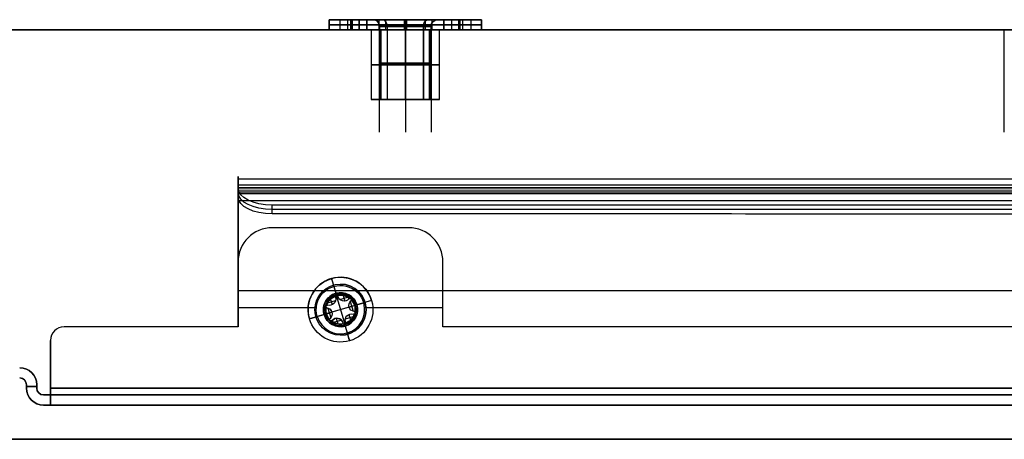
# Model space of a CAD drawing. Header units: millimetres. Extents: x -368 to 368, y -356 to 344.
# Tile 233 of 256: x 43 to 187, y -356 to -294. Entities that reach past the tile are written whole.
import ezdxf

# ---------------------------------------------------------------- set-up
doc = ezdxf.new("R2010")
doc.units = ezdxf.units.MM
doc.layers.add('Livello 01', color=7, linetype='Continuous')

# ---------------------------------------------------------------- blocks, each defined once
blk = doc.blocks.new('VTM05X25BTINO_M5X30')
at = {"layer": 'Livello 01', "color": 253, "true_color": 0xa59e96}
for p, q in [((0, 4.75, -3.7), (0, 4.75, -1.2)), ((0, 2.5, -3.7), (0, 4.75, -3.7)), ((0, 2.31), (0, 3.55)), ((-1.5, 1.49, -0.2), (-0.32, 1.49, -0.2)), ((-0.96, 1.03, -0.2), (-0.96, 1.89, -0.2)), ((-0.01, -2.21, -2), (-0.01, 2.21, -2)), ((0, 2.5, -28.4), (0, 2.5, -3.7)), ((0, 2.2, -28.7), (0, 2.5, -28.4)), ((0, 2.21, -0.1), (0, 2.31)), ((0, 2.21, -2), (0, 2.21, -0.1)), ((0, -2.2, -28.7), (0, 2.2, -28.7)), ((0.21, 1.92, -2), (0.21, 1.92, -0.2)), ((0.32, 1.48, -0.2), (1.51, 1.48, -0.2)), ((0.95, 1.03, -0.2), (0.95, 1.89, -0.2)), ((-2.5, 0, -3.7), (-4.75, 0, -3.7)), ((-3.55, 0), (-2.32, 0)), ((2.2, 0, -28.7), (-2.2, 0, -28.7)), ((-2.11, 0, -0.2), (-1.31, 0, -0.2)), ((-1.95, 1, -2), (-1.95, 1, -0.13)), ((-1.74, 1.21, -2), (-1.74, 1.21, -0.2)), ((-1.71, -0.75, -0.2), (-1.71, 0.75, -0.2)), ((-1.11, 1.02, -2), (-1.11, 1.02, -0.2)), ((1.11, 1.02, -2), (1.11, 1.02, -0.2)), ((1.71, -0.75, -0.2), (1.71, 0.75, -0.2)), ((1.74, 1.21, -2), (1.74, 1.21, -0.2)), ((2.31, 0), (3.55, 0)), ((4.75, 0, -3.7), (2.5, 0, -3.7)), ((-1.95, -1, -2), (-1.95, -1, -0.13)), ((-1.74, -1.21, -2), (-1.74, -1.21, -0.2)), ((1.31, 0, -2), (-1.31, 0, -2)), ((-1.11, -1.02, -2), (-1.11, -1.02, -0.2)), ((-0.96, -1.89, -0.2), (-0.96, -1.03, -0.2)), ((0.95, -1.89, -0.2), (0.95, -1.03, -0.2)), ((1.11, -1.02, -2), (1.11, -1.02, -0.2)), ((1.31, 0, -0.2), (2.11, 0, -0.2)), ((1.31, 0, -2), (1.31, 0, -0.2)), ((1.74, -1.21, -2), (1.74, -1.21, -0.2)), ((-1.5, -1.49, -0.2), (-0.32, -1.49, -0.2)), ((0, -2.2, -28.7), (0, -2.5, -28.4)), ((0, -2.22, -2), (0, -2.22, -0.1)), ((0, -2.22, -0.1), (0, -2.32)), ((0, -3.55), (0, -2.32)), ((0, -4.75, -3.7), (0, -2.5, -3.7)), ((0, -2.5, -28.4), (0, -2.5, -3.7)), ((0.21, -1.92, -2), (0.21, -1.92, -0.2)), ((0.32, -1.48, -0.2), (1.51, -1.48, -0.2)), ((0, -4.75, -3.7), (0, -4.75, -1.2))]:
    blk.add_line(p, q, dxfattribs=at)
for centre, radius, start, end in [((0, 0, -1.2), 4.75, 0, 180), ((0, 0, -3.7), 4.75, 0, 180), ((0, 0, -2.45), 4.75, 0, 180), ((0, 0, -28.4), 2.5, 0, 180), ((0, 0, -16.05), 2.5, 0, 180), ((0, 0, -28.7), 2.2, 0, 180), ((0, 0, -0.2), 2.12, 94.9724, 145.0276), ((-1.11, 1.92, -2), 0.901, 235.152, 0), ((-1.11, 1.92, -1.1), 0.901, 235.152, 0), ((0, 2.01, -2), 0.21, 0, 180), ((0, 2.01, -1.05), 0.21, 0, 180), ((0, 2.01, -2), 0.21, 180, 186), ((0, 2.01, -1.1), 0.21, 180, 186), ((-1.11, 1.92, -2), 0.901, 360, 4.1495), ((-1.11, 1.92, -0.2), 0.901, 360, 4.1495), ((-1.11, 1.92, -1.1), 0.901, 0, 4.1495), ((0, 0, -0.2), 2.11, 34.9724, 85.0276), ((0, 2.01, -1.1), 0.21, 357.0041, 0), ((1.11, 1.92, -0.2), 0.901, 175.152, 304.1495), ((1.11, 1.92, -2), 0.901, 175.152, 304.1495), ((1.11, 1.92, -1.1), 0.901, 175.152, 304.1495), ((0, 0, -1.2), 4.75, 180, 0), ((0, 0, -2.45), 4.75, 180, 0), ((0, 0), 3.55, 180, 0), ((0, 0, -3.7), 2.5, 180, 0), ((0, 0, -16.05), 2.5, 180, 0), ((0, 0, -0.2), 2.12, 154.9724, 180), ((-1.74, 1, -1.05), 0.21, 57.0041, 246), ((-2.22, 0, -2), 0.901, 0, 64.1495), ((-2.22, 0, -0.2), 0.901, 0, 64.1495), ((-2.22, 0, -1.1), 0.901, 0, 64.1495), ((2.21, 0, -0.2), 0.901, 115.1523, 244.848), ((2.21, 0, -2), 0.901, 115.1523, 244.848), ((2.21, 0, -1.1), 0.901, 115.1523, 244.848), ((1.74, 1, -2), 0.21, 0, 126), ((1.74, 1, -1.05), 0.21, 0, 126), ((1.74, 1, -1.06), 0.21, 297.0029, 0), ((0, 0, -0.2), 2.12, 360, 25.0276), ((0, 0, -0.2), 2.11, 334.9724, 0), ((0, 0, -0.2), 2.11, 180, 205.0276), ((-1.74, -1, -1.05), 0.21, 117.0041, 302.9959), ((-2.22, 0, -2), 0.901, 295.152, 0), ((-2.22, 0, -1.1), 0.901, 295.152, 0), ((0, 0, -0.2), 2.11, 214.9724, 265.0276), ((-1.11, -1.92, -2), 0.901, 360, 124.848), ((-1.11, -1.92, -0.2), 0.901, 0, 124.848), ((-1.11, -1.92, -1.1), 0.901, 0, 124.848), ((0, 0, -0.2), 2.12, 274.9724, 325.0276), ((1.11, -1.92, -0.2), 0.901, 55.8505, 184.848), ((1.11, -1.92, -2), 0.901, 55.8505, 184.848), ((1.11, -1.92, -1.1), 0.901, 55.8505, 184.848), ((1.74, -1, -1.05), 0.21, 234, 0), ((1.74, -1, -2), 0.21, 0, 62.9959), ((1.74, -1, -1.06), 0.21, 0, 62.9959), ((-1.11, -1.92, -2), 0.901, 355.8505, 0), ((-1.11, -1.92, -1.1), 0.901, 355.8505, 0), ((0, -2.01, -1.1), 0.21, 174, 180), ((0, -2.01, -2), 0.21, 180, 0), ((0, -2.01, -1.05), 0.21, 180, 0), ((0, -2.01, -2), 0.21, 360, 2.9959), ((0, -2.01, -1.1), 0.21, 0, 2.9959)]:
    blk.add_arc(centre, radius, start, end, dxfattribs=at)
at = {"layer": 'Livello 01', "color": 253, "true_color": 0xa59e96, "extrusion": (1, 0, 0)}
blk.add_arc((3.55, -1.2), 1.2, 0, 90, dxfattribs=at)
at = {"layer": 'Livello 01', "color": 253, "true_color": 0xa59e96, "extrusion": (0, 0, -1)}
for centre, radius, start, end in [((0, 0), 3.55, 0, 180), ((0, 0, 3.7), 2.5, 0, 180), ((0, 0), 2.31, 0, 180), ((1.11, 1.92, 0.2), 0.901, 180, 304.848), ((0, 2.01, 0.2), 0.21, 360, 29.0107), ((0, 2.01, 0.2), 0.21, 354, 360), ((0, 2.01, 0.2), 0.21, 150.9893, 180), ((0, 2.01, 2), 0.21, 180, 182.9959), ((0, 2.01, 0.2), 0.21, 180, 182.9959), ((0, 0, 3.7), 4.75, 180, 0), ((0, 0, 28.4), 2.5, 180, 0), ((0, 0), 2.31, 180, 0), ((0, 0, 28.7), 2.2, 180, 0), ((1.74, 1, 2), 0.21, 294, 122.9959), ((1.74, 1, 0.2), 0.21, 294, 329.0107), ((1.74, 1, 0.2), 0.21, 90.9893, 122.9959), ((-1.74, 1, 0.2), 0.21, 54, 89.0107), ((-1.74, 1, 2), 0.21, 180, 242.9971), ((-1.74, 1, 0.2), 0.21, 210.9893, 242.9971), ((1.74, -1, 2), 0.21, 237.0041, 62.9959), ((1.74, -1, 0.2), 0.21, 30.9893, 62.9959), ((2.21, 0, 0.2), 0.901, 180, 244.848), ((1.74, -1, 0.2), 0.21, 237.0041, 269.0107), ((-1.74, -1, 2), 0.21, 180, 306), ((-1.74, -1, 0.2), 0.21, 270.9893, 306), ((-1.74, -1, 0.2), 0.21, 117.0041, 149.0107), ((1.11, -1.92, 0.2), 0.901, 180, 184.1495), ((0, -2.01, 2), 0.21, 360, 6), ((0, -2.01, 0.2), 0.21, 360, 6), ((0, -2.01, 0.2), 0.21, 330.9893, 0), ((0, -2.01, 0.2), 0.21, 180, 209.0107), ((0, -2.01, 0.2), 0.21, 177.0041, 180)]:
    blk.add_arc(centre, radius, start, end, dxfattribs=at)
at = {"layer": 'Livello 01', "color": 253, "true_color": 0xa59e96, "extrusion": (0, -1, 0)}
blk.add_arc((3.55, -1.2), 1.2, 0, 90, dxfattribs=at)
at = {"layer": 'Livello 01', "color": 253, "true_color": 0xa59e96, "extrusion": (0, 1, 0)}
blk.add_arc((3.55, -1.2), 1.2, 360, 90, dxfattribs=at)
at = {"layer": 'Livello 01', "color": 253, "true_color": 0xa59e96, "extrusion": (-1, 0, 0)}
blk.add_arc((3.55, -1.2), 1.2, 0, 90, dxfattribs=at)
at = {"layer": 'Livello 01', "color": 253, "true_color": 0xa59e96}
for points, degree in [([(-0.21, 2.01, -0.2), (-0.21, 2.01, -2)], 1), ([(-0.21, 1.98, -2), (-0.21, 1.98, -0.2)], 1), ([(-0.21, 1.92, -2), (-0.21, 1.92, -0.2)], 1), ([(0.21, 2.01, -0.2), (0.21, 2.01, -2)], 1), ([(0.21, 1.99, -0.2), (0.21, 1.99, -2)], 1), ([(-4.75, 0, -3.7), (-4.75, 0, -1.2)], 1), ([(-2.5, 0, -28.4), (-2.5, 0, -3.7)], 1), ([(-2.2, 0, -28.7), (-2.5, 0, -28.4)], 1), ([(-2.32, 0), (-2.11, 0, -0.2)], 1), ([(-1.82, 0.81, -2), (-1.82, 0.81, -0.2)], 1), ([(-1.62, 1.18, -0.2), (-1.62, 1.18, -2)], 1), ([(1.61, 1.17, -2), (1.61, 1.17, -0.2)], 1), ([(1.83, 0.82, -0.2), (1.83, 0.82, -2)], 1), ([(1.92, 0.89, -0.2), (1.93, 0.92, -0.17), (1.95, 0.96, -0.14), (1.95, 1, -0.13)], 3), ([(1.95, 1, -0.13), (1.95, 1, -2)], 1), ([(2.11, 0, -0.2), (2.31, 0)], 1), ([(2.5, 0, -28.4), (2.2, 0, -28.7)], 1), ([(2.5, 0, -3.7), (2.5, 0, -28.4)], 1), ([(4.75, 0, -1.2), (4.75, 0, -3.7)], 1), ([(-1.83, -0.82, -0.2), (-1.83, -0.82, -2)], 1), ([(-1.62, -1.18, -2), (-1.62, -1.18, -0.2)], 1), ([(-1.31, 0, -2), (-1.31, 0, -0.2)], 1), ([(1.61, -1.17, -0.2), (1.61, -1.17, -2)], 1), ([(1.83, -0.82, -2), (1.83, -0.82, -0.2)], 1), ([(1.92, -0.89, -0.2), (1.93, -0.92, -0.17), (1.95, -0.96, -0.14), (1.95, -1, -0.13)], 3), ([(1.95, -1, -0.13), (1.95, -1, -2)], 1), ([(-0.21, -1.92, -2), (-0.21, -1.92, -0.2)], 1), ([(-0.21, -1.98, -0.2), (-0.21, -1.98, -2)], 1), ([(-0.21, -2.01, -0.2), (-0.21, -2.01, -2)], 1), ([(0.21, -1.99, -2), (0.21, -1.99, -0.2)], 1), ([(0.21, -2.01, -2), (0.21, -2.01, -0.2)], 1)]:
    blk.add_open_spline(points, degree=degree, dxfattribs=at)
for points, knots in [([(-0.18, 2.11, -0.2), (-0.17, 2.14, -0.17), (-0.14, 2.16, -0.15), (-0.08, 2.2, -0.11), (-0.04, 2.21, -0.1), (0.04, 2.21, -0.1), (0.08, 2.2, -0.11), (0.15, 2.16, -0.15), (0.17, 2.14, -0.17), (0.18, 2.11, -0.2)], [0, 0, 0, 0, 0.1267154, 0.1267154, 0.2534307, 0.2534307, 0.3801461, 0.3801461, 0.5068615, 0.5068615, 0.5068615, 0.5068615]), ([(-1.73, 1.21, -0.2), (-1.77, 1.21, -0.17), (-1.8, 1.21, -0.15), (-1.87, 1.17, -0.11), (-1.9, 1.14, -0.1), (-1.94, 1.07, -0.1), (-1.95, 1.03, -0.11), (-1.94, 0.96, -0.15), (-1.93, 0.92, -0.17), (-1.92, 0.89, -0.2)], [-0.5068615, -0.5068615, -0.5068615, -0.5068615, -0.3801461, -0.3801461, -0.2534307, -0.2534307, -0.1267154, -0.1267154, 0, 0, 0, 0]), ([(1.73, 1.21, -0.2), (1.78, 1.21, -0.16), (1.83, 1.2, -0.13), (1.9, 1.14, -0.1), (1.92, 1.11, -0.1), (1.94, 1.06, -0.1), (1.95, 1.03, -0.11), (1.95, 1, -0.13)], [0, 0, 0, 0, 0.1850442, 0.1850442, 0.2775663, 0.2775663, 0.3700884, 0.3700884, 0.3700884, 0.3700884]), ([(-1.92, -0.89, -0.2), (-1.93, -0.92, -0.17), (-1.94, -0.95, -0.15), (-1.95, -1.03, -0.11), (-1.94, -1.07, -0.1), (-1.9, -1.14, -0.1), (-1.87, -1.17, -0.11), (-1.8, -1.21, -0.15), (-1.77, -1.21, -0.17), (-1.73, -1.21, -0.2)], [-0.5068615, -0.5068615, -0.5068615, -0.5068615, -0.3801461, -0.3801461, -0.2534307, -0.2534307, -0.1267154, -0.1267154, 0, 0, 0, 0]), ([(1.73, -1.21, -0.2), (1.76, -1.21, -0.18), (1.78, -1.21, -0.16), (1.83, -1.19, -0.13), (1.85, -1.18, -0.12), (1.9, -1.14, -0.1), (1.92, -1.12, -0.1), (1.94, -1.06, -0.1), (1.95, -1.03, -0.11), (1.95, -1, -0.13)], [-0.366543, -0.366543, -0.366543, -0.366543, -0.2749073, -0.2749073, -0.1832715, -0.1832715, -0.0916358, -0.0916358, 0, 0, 0, 0]), ([(0.18, -2.11, -0.2), (0.17, -2.14, -0.17), (0.14, -2.16, -0.15), (0.08, -2.2, -0.11), (0.04, -2.22, -0.1), (-0.04, -2.22, -0.1), (-0.08, -2.2, -0.11), (-0.15, -2.16, -0.15), (-0.17, -2.14, -0.17), (-0.18, -2.11, -0.2)], [0, 0, 0, 0, 0.1267154, 0.1267154, 0.2534307, 0.2534307, 0.3801461, 0.3801461, 0.5068615, 0.5068615, 0.5068615, 0.5068615])]:
    blk.add_open_spline(points, degree=3, knots=knots, dxfattribs=at)
blk = doc.blocks.new('MCP144A08_02')
at = {"layer": 'Livello 01', "color": 253, "true_color": 0x999999}
for p, q in [((99.5, 244.01), (99.5, 244.01, 15)), ((99.5, 236.41), (99.5, 236.41, 15)), ((99.5, -236.41), (99.5, -236.41, 15)), ((99.5, -244.01), (99.5, -244.01, 15))]:
    blk.add_line(p, q, dxfattribs=at)
for centre, radius, start, end in [((0, 0), 252, 0, 180), ((99.5, 240.21), 3.8, 0, 180), ((99.5, 240.21), 3.8, 180, 0), ((0, 0), 252, 180, 0), ((99.5, -240.21), 3.8, 0, 180), ((99.5, -240.21), 3.8, 180, 0)]:
    blk.add_arc(centre, radius, start, end, dxfattribs=at)
for points in [[(-187.25, 275), (187.25, 275)], [(187.25, 275), (352.5, 109.75)], [(187.25, 275, 15), (187.25, 275)], [(95.7, 240.21, 15), (95.7, 240.21)], [(103.3, 240.21), (103.3, 240.21, 15)], [(95.7, -240.21, 15), (95.7, -240.21)], [(103.3, -240.21), (103.3, -240.21, 15)], [(187.25, -275), (-187.25, -275)], [(187.25, -275, 15), (187.25, -275)]]:
    blk.add_open_spline(points, degree=1, dxfattribs=at)
blk = doc.blocks.new('ragno M8 x 10')
at = {"layer": 'Livello 01', "color": 254, "true_color": 0xcad1ee}
for p, q in [((0, 9.57), (0, 11.15)), ((0.75, 8), (0.75, 11.15)), ((1.5, 9.74), (1.5, 11.15)), ((0, 9.57), (1.5, 9.57)), ((0, 4.75), (0, 8)), ((0, 8, -3.88), (1.5, 8, -3.88)), ((0.75, 8, -7.77), (0.75, 8)), ((0.75, 0, 8), (0.75, 7.77, 8)), ((1.5, 5), (1.5, 8)), ((11.7, 5), (1.5, 5)), ((11.7, 3.75), (11.7, 5)), ((0, 3.88, 8), (1.5, 3.88, 8)), ((1, 3.75), (11.7, 3.75)), ((1.5, 0, 11.15), (1.5, 0, 10.47)), ((11.7, 0, 3.75), (11.7, 0, 5)), ((0, 0, 8), (0, 0, 4.75)), ((0, 0, -4.75), (0, 0, -11.15)), ((0, 0, 9.58), (1.5, 0, 9.58)), ((0, 0, -9.58), (1.5, 0, -9.58)), ((0.75, 0, 8), (0.75, 0, 11.15)), ((0.75, 0, -8), (0.75, 0, -11.15)), ((0.75, -7.77, -8), (0.75, 0, -8)), ((1.5, 0, 8), (1.5, 0, 5)), ((1.5, 0, -5), (1.5, 0, -8)), ((1.5, 0, -8), (1.5, 0, -11.15)), ((11.7, 0, -5), (11.7, 0, -3.75)), ((1.5, -3.88, -8), (0, -3.88, -8)), ((1, -3.75), (11.7, -3.75)), ((11.7, -5), (11.7, -3.75)), ((0, -8), (0, -4.75)), ((1.5, -8), (1.5, -5)), ((11.7, -5), (1.5, -5)), ((0, -8, 3.88), (1.5, -8, 3.88)), ((0.75, -11.15), (0.75, -8)), ((0.75, -8), (0.75, -8, 7.77)), ((1.5, -9.58), (0, -9.58))]:
    blk.add_line(p, q, dxfattribs=at)
at = {"layer": 'Livello 01', "color": 254, "true_color": 0xcad1ee, "extrusion": (1, 0, 0)}
for centre, radius, start, end in [((0, 0), 11.15, 360, 45.8475), ((0, 0, 1.5), 11.15, 360, 45.8475), ((0, 0), 11.15, 270, 315.8475), ((0, 0), 4.75, 270, 90), ((0, 0, 1.5), 5, 270, 90), ((0, 0, 1), 3.75, 270, 90), ((0, 0, 6.35), 3.75, 270, 90), ((0, 0, 11.7), 3.75, 270, 90), ((0, 0), 4.75, 90, 270), ((0, 0, 1), 3.75, 90, 270), ((0, 0, 1.5), 11.15, 90, 135.8475), ((0, 0, 6.35), 3.75, 90, 270), ((0, 0), 11.15, 90, 135.8475), ((0, 0), 11.15, 180, 225.8475), ((0, 0, 1.5), 11.15, 180, 225.8475)]:
    blk.add_arc(centre, radius, start, end, dxfattribs=at)
at = {"layer": 'Livello 01', "color": 254, "true_color": 0xcad1ee, "extrusion": (-1, 0, 0)}
for centre, radius, start, end in [((0, 0, -0.75), 11.15, 134.1525, 180), ((0, 0, -0.75), 11.15, 224.1525, 270), ((0, 0, -1.5), 11.15, 224.1525, 270), ((0, 0), 4.75, 90, 270), ((0, 0, -6.6), 5, 90, 270), ((0, 0, -11.7), 5, 90, 270), ((0, 0), 4.75, 270, 90), ((0, 0, -0.75), 11.15, 44.1525, 90), ((0, 0, -1.5), 5, 270, 90), ((0, 0, -6.6), 5, 270, 90), ((0, 0, -11.7), 3.75, 270, 90), ((0, 0, -11.7), 5, 270, 90), ((0, 0, -0.75), 11.15, 314.1525, 0)]:
    blk.add_arc(centre, radius, start, end, dxfattribs=at)
at = {"layer": 'Livello 01', "color": 254, "true_color": 0xcad1ee, "extrusion": (0, 0, -1)}
blk.add_arc((-1, 4.75), 1, 270, 0, dxfattribs=at)
at = {"layer": 'Livello 01', "color": 254, "true_color": 0xcad1ee, "extrusion": (0, 1, 0)}
blk.add_arc((-1, 4.75), 1, 270, 360, dxfattribs=at)
at = {"layer": 'Livello 01', "color": 254, "true_color": 0xcad1ee, "extrusion": (0, -1, 0)}
blk.add_arc((1, -4.75), 1, 90, 180, dxfattribs=at)
at = {"layer": 'Livello 01', "color": 254, "true_color": 0xcad1ee}
blk.add_arc((1, -4.75), 1, 90, 180, dxfattribs=at)
for points in [[(0, 8), (0, 11.15)], [(1.5, 11.15), (0, 11.15)], [(1.5, 8), (1.5, 11.15)], [(0, 8, -7.77), (1.5, 8, -7.77)], [(0, 8, -7.77), (0, 8)], [(0, 8), (1.5, 8)], [(0, 7.77, 8), (0, 0, 8)], [(0, 7.77, 8), (1.5, 7.77, 8)], [(1.5, 8, -7.77), (1.5, 8)], [(1.5, 7.77, 8), (1.5, 0, 8)], [(1.5, 0, 11.15), (0, 0, 11.15)], [(11.7, 0, 3.75), (1, 0, 3.75)], [(1.5, 0, 5), (11.7, 0, 5)], [(1.5, 0, 8), (1.5, 0, 11.15)], [(1.5, 0, -11.15), (0, 0, -11.15)], [(0, 0, -8), (0, 0, -11.15)], [(0, -7.77, -8), (0, 0, -8)], [(0, 0, 8), (0, 0, 11.15)], [(1.5, 0, 8), (0, 0, 8)], [(1.5, 0, -8), (0, 0, -8)], [(1, 0, -3.75), (11.7, 0, -3.75)], [(11.7, 0, -5), (1.5, 0, -5)], [(1.5, -7.77, -8), (1.5, 0, -8)], [(1.5, 0, -8), (1.5, 0, -11.15)], [(0, -7.77, -8), (1.5, -7.77, -8)], [(0, -8), (0, -11.15)], [(0, -8, 7.77), (0, -8)], [(0, -8, 7.77), (1.5, -8, 7.77)], [(0, -8), (1.5, -8)], [(1.5, -8, 7.77), (1.5, -8)], [(1.5, -8), (1.5, -11.15)], [(1.5, -11.15), (0, -11.15)]]:
    blk.add_open_spline(points, degree=1, dxfattribs=at)
blk = doc.blocks.new('MCP144A13_04')
at = {"layer": 'Livello 01', "color": 253, "true_color": 0x999999}
blk.add_line((-361.16, -2.5), (361.16, -2.5), dxfattribs=at)
for points in [[(352.5, 2.5), (-352.5, 2.5)], [(362.5, -7.5), (-362.5, -7.5)]]:
    blk.add_open_spline(points, degree=1, dxfattribs=at)
blk = doc.blocks.new('MCP144A14_04')
at = {"layer": 'Livello 01', "color": 253, "true_color": 0x999999}
blk.add_line((-361.16, 2.5), (361.16, 2.5), dxfattribs=at)
for points in [[(-362.5, 7.5), (362.5, 7.5)], [(-352.5, -2.5), (352.5, -2.5)]]:
    blk.add_open_spline(points, degree=1, dxfattribs=at)
blk = doc.blocks.new('MCA144A01_04')
at = {"layer": 'Livello 01', "extrusion": (5.55112e-17, 2.77556e-17, -1), "rotation": 360}
blk.add_blockref('MCP144A13_04', (0, 282.5, -60), dxfattribs=at)
at = {"layer": 'Livello 01'}
blk.add_blockref('MCP144A08_02', (0, 0), dxfattribs=at)
at = {"layer": 'Livello 01', "extrusion": (-1, -5.59598e-30, -1.17436e-29), "rotation": 90}
blk.add_blockref('ragno M8 x 10', (-240.21, -1.5, -99.5), dxfattribs=at)
at = {"layer": 'Livello 01', "extrusion": (0.707107, 0.707107, -1.17436e-29), "rotation": 90}
blk.add_blockref('ragno M8 x 10', (-240.21, -1.5, -99.5), dxfattribs=at)
at = {"layer": 'Livello 01', "extrusion": (-4.23395e-18, -2.12635e-17, -1), "rotation": 360}
blk.add_blockref('MCP144A14_04', (0, -282.5, -60), dxfattribs=at)

msp = doc.modelspace()

# ---------------------------------------------------------------- linework, layer by layer
at = {"layer": 'Livello 01'}
for p, q in [((75, -319.19, -11.36), (75, -317.55, -11.36)), ((75, -319.99, -8.7), (75, -318.26, -8.7)), ((75, -318.53, -12.77), (75, -318.53, -9.9)), ((346, -318.76, -12.9), (75, -318.72, -12.9)), ((209.02, -319.12, -10.23), (75, -319.1, -10.23)), ((75, -319.12, -10.2), (75, -319.12, -7.2)), ((75, -319.14, -7.17), (75, -320.44, -7.92)), ((346, -319.51, -11.6), (75, -319.47, -11.6)), ((75, -339.47, -12.48), (75, -319.97, -12.48)), ((345.86, -319.75, -6.17), (75.14, -319.73, -6.15)), ((345.86, -321.05, -6.92), (75.14, -321.03, -6.9)), ((341, -322.31, -3.21), (80, -322.3, -3.22)), ((100, -324.97, -554.98), (80, -324.97, -554.98)), ((90, -324.97, -555.73), (90, -324.97, -554.23)), ((75, -329.72, -13.23), (75, -329.72, -11.73)), ((75, -339.47, -554.98), (75, -329.97, -554.98)), ((105, -339.47, -554.98), (105, -329.97, -554.98)), ((346.29, -334.22, -11.73), (75, -334.22, -11.73)), ((346.29, -334.22, -13.23), (75, -334.22, -13.23)), ((75, -334.72, -554.23), (75, -334.72, -555.73)), ((105, -334.72, -555.73), (105, -334.72, -554.23)), ((86.26, -336.72, -555.73), (75, -336.72, -555.73)), ((86.26, -336.72, -554.23), (75, -336.72, -554.23)), ((86.25, -336.97, -554.23), (86.25, -336.97, -555.73)), ((105, -336.72, -555.73), (93.74, -336.72, -555.73)), ((105, -336.72, -554.23), (93.74, -336.72, -554.23)), ((93.75, -336.97, -554.23), (93.75, -336.97, -555.73)), ((75, -339.47, -554.98), (49.5, -339.47, -554.98)), ((75, -339.47, -12.48), (49.5, -339.47, -12.48)), ((62.25, -339.47, -555.73), (62.25, -339.47, -554.23)), ((62.25, -339.47, -13.23), (62.25, -339.47, -11.73)), ((255, -339.47, -554.98), (105, -339.47, -554.98)), ((180, -339.47, -555.73), (180, -339.47, -554.23)), ((47.5, -350.63, -12.98), (47.5, -341.47, -12.98)), ((47.5, -350.63, -554.48), (47.5, -341.47, -554.48)), ((47.5, -346.22, -11.73), (47.5, -346.22, -13.23)), ((47.5, -346.22, -555.73), (47.5, -346.22, -554.23)), ((44, -347.97, -283.73), (44, -348.47, -283.73)), ((44, -348.22, -553.23), (44, -348.22, -14.23)), ((45.5, -348.22, -14.23), (44, -348.22, -14.23)), ((44, -348.22, -553.23), (45.5, -348.22, -553.23)), ((45.5, -347.97, -283.73), (45.5, -348.47, -283.73)), ((45.5, -348.22, -553.23), (45.5, -348.22, -14.23)), ((46.5, -349.47, -283.73), (292.81, -349.47, -283.73)), ((46.5, -350.97, -283.73), (292.81, -350.97, -283.73))]:
    msp.add_line(p, q, dxfattribs=at)
at = {"layer": 'Livello 01', "extrusion": (1, -0.000132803, 3.39786e-16)}
msp.add_arc((-319.96, -10.73, 75.04), 2.5, 270, 30, dxfattribs=at)
at = {"layer": 'Livello 01', "extrusion": (-1, 0.000132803, 1.38781e-14)}
msp.add_arc((319.96, -10.73, -75.04), 1, 150, 270, dxfattribs=at)
at = {"layer": 'Livello 01', "extrusion": (-0.000115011, -0.866025, -0.5)}
for centre in [(80.04, 153.36, 279.96), (80.04, 153.36, 280.71), (80.04, 153.36, 281.46)]:
    msp.add_arc(centre, 5, 90, 180, dxfattribs=at)
at = {"layer": 'Livello 01'}
for centre, radius, start, end in [((80, -329.97, -555.73), 5, 90, 180), ((80, -329.97, -554.23), 5, 90, 180), ((80, -329.97, -554.98), 5, 90, 180), ((100, -329.97, -554.23), 5, 0, 90), ((100, -329.97, -555.73), 5, 360, 90), ((100, -329.97, -554.98), 5, 0, 90), ((90, -336.97, -555.73), 3.75, 270, 90), ((49.5, -341.47, -13.23), 2, 90, 180), ((49.5, -341.47, -11.73), 2, 90, 180), ((49.5, -341.47, -554.23), 2, 90, 180), ((49.5, -341.47, -555.73), 2, 90, 180), ((49.5, -341.47, -12.48), 2, 90, 180), ((49.5, -341.47, -554.98), 2, 90, 180), ((43, -347.97, -553.23), 2.5, 0, 90), ((43, -347.97, -283.73), 2.5, 360, 90), ((43, -347.97, -553.23), 1, 0, 90), ((43, -347.97, -283.73), 1, 360, 90), ((46.5, -348.47, -553.23), 2.5, 180, 270), ((46.5, -348.47, -283.73), 2.5, 180, 270), ((46.5, -348.47, -14.23), 1, 180, 270), ((46.5, -348.47, -283.73), 1, 180, 270)]:
    msp.add_arc(centre, radius, start, end, dxfattribs=at)
at = {"layer": 'Livello 01', "extrusion": (0, 0, -1)}
for centre, radius, start, end in [((-90, -336.97, 554.23), 3.75, 270, 90), ((-90, -336.97, 555.73), 3.75, 270, 90), ((-90, -336.97, 554.98), 3.75, 270, 90), ((-90, -336.97, 554.23), 3.75, 90, 270), ((-90, -336.97, 554.98), 3.75, 90, 270), ((-43, -347.97, 14.23), 2.5, 90, 180), ((-43, -347.97, 14.23), 1, 90, 180), ((-46.5, -348.47, 14.23), 2.5, 270, 0), ((-46.5, -348.47, 553.23), 1, 270, 0)]:
    msp.add_arc(centre, radius, start, end, dxfattribs=at)
at = {"layer": 'Livello 01', "extrusion": (1, 0, 0)}
for centre, radius, start, end in [((-348.47, -553.23, 47.5), 2.5, 180, 270), ((-348.47, -553.23, 47.5), 1, 180, 270), ((-348.47, -14.23, 47.5), 2.5, 90, 180), ((-348.47, -14.23, 47.5), 1, 90, 180)]:
    msp.add_arc(centre, radius, start, end, dxfattribs=at)
at = {"layer": 'Livello 01'}
for points in [[(75, -317.8, -9.48), (75, -319.1, -10.23)], [(75, -317.8, -9.48), (346, -317.84, -9.48)], [(75, -317.8, -9.48), (75, -319.14, -7.17)], [(75, -319.1, -10.23), (346, -319.14, -10.23)], [(75, -320.44, -7.92), (75, -319.1, -10.23)], [(75, -319.14, -7.17), (75, -320.44, -7.92)], [(75, -319.97, -11.73), (75, -339.47, -11.73)], [(75, -319.97, -13.23), (75, -339.47, -13.23)], [(75, -319.97, -13.23), (75, -319.97, -11.73)], [(346, -320.01, -13.23), (75, -319.97, -13.23)], [(346, -320.01, -11.73), (75, -319.97, -11.73)], [(80, -322.94, -3.59), (80, -321.64, -2.84)], [(341, -321.67, -2.84), (80, -321.64, -2.84)], [(341, -322.97, -3.59), (80, -322.94, -3.59)], [(100, -324.97, -555.73), (80, -324.97, -555.73)], [(100, -324.97, -554.23), (80, -324.97, -554.23)], [(80, -324.97, -554.23), (80, -324.97, -555.73)], [(100, -324.97, -555.73), (100, -324.97, -554.23)], [(75, -329.97, -555.73), (75, -339.47, -555.73)], [(75, -329.97, -554.23), (75, -339.47, -554.23)], [(75, -329.97, -555.73), (75, -329.97, -554.23)], [(105, -339.47, -555.73), (105, -329.97, -555.73)], [(105, -339.47, -554.23), (105, -329.97, -554.23)], [(105, -329.97, -554.23), (105, -329.97, -555.73)], [(90, -333.22, -555.73), (90, -333.22, -554.23)], [(75, -339.47, -555.73), (49.5, -339.47, -555.73)], [(75, -339.47, -554.23), (49.5, -339.47, -554.23)], [(49.5, -339.47, -554.23), (49.5, -339.47, -555.73)], [(75, -339.47, -11.73), (49.5, -339.47, -11.73)], [(75, -339.47, -13.23), (49.5, -339.47, -13.23)], [(49.5, -339.47, -11.73), (49.5, -339.47, -13.23)], [(75, -339.47, -555.73), (75, -339.47, -554.23)], [(75, -339.47, -11.73), (75, -339.47, -13.23)], [(255, -339.47, -555.73), (105, -339.47, -555.73)], [(255, -339.47, -554.23), (105, -339.47, -554.23)], [(105, -339.47, -555.73), (105, -339.47, -554.23)], [(47.5, -341.47, -555.73), (47.5, -348.47, -555.73)], [(47.5, -341.47, -554.23), (47.5, -348.47, -554.23)], [(47.5, -341.47, -11.73), (47.5, -348.47, -11.73)], [(47.5, -341.47, -13.23), (47.5, -348.47, -13.23)], [(47.5, -341.47, -13.23), (47.5, -341.47, -11.73)], [(47.5, -341.47, -554.23), (47.5, -341.47, -555.73)], [(90, -340.72, -554.23), (90, -340.72, -555.73)], [(44, -347.97, -14.23), (44, -347.97, -553.23)], [(44, -347.97, -553.23), (44, -348.47, -553.23)], [(44, -348.47, -14.23), (44, -347.97, -14.23)], [(44, -348.47, -553.23), (44, -348.47, -14.23)], [(45.5, -348.47, -14.23), (45.5, -347.97, -14.23)], [(45.5, -347.97, -553.23), (45.5, -348.47, -553.23)], [(45.5, -347.97, -14.23), (45.5, -347.97, -553.23)], [(45.5, -348.47, -553.23), (45.5, -348.47, -14.23)], [(47.5, -348.47, -555.73), (346.29, -348.47, -555.73)], [(47.5, -348.47, -554.23), (346.29, -348.47, -554.23)], [(346.29, -348.47, -11.73), (47.5, -348.47, -11.73)], [(346.29, -348.47, -13.23), (47.5, -348.47, -13.23)], [(46.5, -349.47, -553.23), (47.5, -349.47, -553.23)], [(46.5, -349.47, -14.23), (46.5, -349.47, -553.23)], [(47.5, -349.47, -14.23), (46.5, -349.47, -14.23)], [(346, -349.47, -553.23), (47.5, -349.47, -553.23)], [(346, -349.47, -14.23), (47.5, -349.47, -14.23)], [(47.5, -349.47, -14.23), (47.5, -350.97, -14.23)], [(47.5, -350.97, -553.23), (47.5, -349.47, -553.23)], [(47.5, -350.97, -14.23), (46.5, -350.97, -14.23)], [(46.5, -350.97, -14.23), (46.5, -350.97, -553.23)], [(46.5, -350.97, -553.23), (47.5, -350.97, -553.23)], [(346, -350.97, -553.23), (47.5, -350.97, -553.23)], [(346, -350.97, -14.23), (47.5, -350.97, -14.23)]]:
    msp.add_open_spline(points, degree=1, dxfattribs=at)

# ---------------------------------------------------------------- block references
at = {"layer": 'Livello 01', "extrusion": (0, -1, -5.55112e-16)}
msp.add_blockref('MCA144A01_04', (0, -284.03, 295.97), dxfattribs=at)
at = {"layer": 'Livello 01', "extrusion": (2.23417e-16, 5.55112e-16, -1), "rotation": 163.6706187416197}
msp.add_blockref('VTM05X25BTINO_M5X30', (-90, -336.97, 573.73), dxfattribs=at)

doc.saveas('drawing.dxf')
